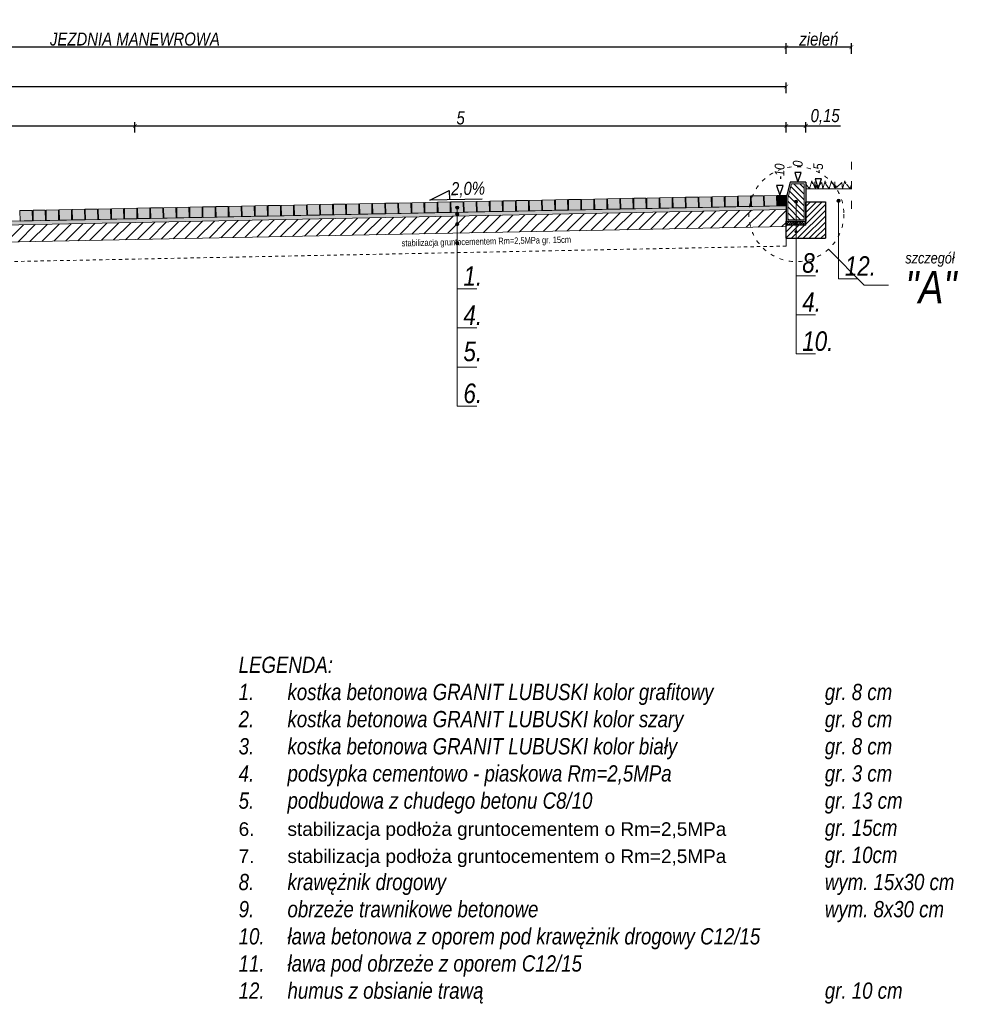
# Model space of a CAD drawing. Header units: millimetres. Extents: x 5589 to 7393, y 2837 to 4100.
# Tile 5 of 5: x 6655 to 7393, y 3309 to 4065. Entities that reach past the tile are written whole.
import ezdxf

# ---------------------------------------------------------------- set-up
doc = ezdxf.new("R2010")
doc.units = ezdxf.units.MM
doc.header["$LTSCALE"] = 0.25
for name, pattern in [('02_DONPL_Floorplan-H_revised$0$A-CZ0304_2000 DASHED', [1, 0.5, -0.5]), ('ACAD_ISO03W100', [30, 12, -18]), ('ACAD_ISO10W100', [18, 12, -3, 0, -3])]:
    doc.linetypes.add(name, pattern=pattern)
for name, color, linetype, lineweight in [('!KZ_przekrój normalny', 7, 'Continuous', 13), ('!KZ_wypełnienie', 253, 'Continuous', 13), ('KZ_linie krawędziowe obwiednie przekroj normalny', 7, 'Continuous', 9), ('KZ_opis', 7, 'Continuous', 15), ('KZ_osie', 7, 'ACAD_ISO10W100', 13), ('KZ_wymiary', 7, 'Continuous', 5), ('KZ_zieleń', 74, 'Continuous', 15)]:
    doc.layers.add(name, color=color, linetype=linetype, lineweight=lineweight)
doc.layers.add('KZ_kostka szara', color=253, linetype='Continuous')
doc.layers.add('KZ_wypełnienie szczegóły konstrukcyjne', color=7, linetype='Continuous', lineweight=0, true_color=0x7d7d7d)
doc.styles.get("Standard").update_dxf_attribs({"font": 'ARIALNI.TTF'})
doc.dimstyles.new('normalne', dxfattribs={"dimtxt": 10, "dimasz": 3, "dimexe": 3, "dimexo": 0, "dimgap": 1, "dimtad": 1, "dimlfac": 0.01, "dimzin": 9, "dimtxsty": 'Standard', "dimblk": 'ARCHTICK', "dimcen": 2.0005, "dimclrd": 256, "dimclrt": 256, "dimazin": 0, "dimtfac": 1, "dimtmove": 0, "dimatfit": 2, "dimfxl": 5, "dimfxlon": 1, "dimarcsym": 0})

# ---------------------------------------------------------------- blocks, each defined once
blk = doc.blocks.new('_ArchTick')
at = {"color": 0, "linetype": 'ByBlock', "const_width": 0.15}
blk.add_lwpolyline([(-0.5, -0.5), (0.5, 0.5)], dxfattribs=at)
blk = doc.blocks.new('*D283')
at = {"layer": 'Defpoints', "color": 0}
for p in [(7243.52, 3983.19), (6743.52, 3973.18), (7243.52, 3973.12)]:
    blk.add_point(p, dxfattribs=at)
at = {"layer": 'KZ_wymiary', "color": 0, "lineweight": -2}
for p, q in [((6743.52, 3978.19), (6743.52, 3986.19)), ((7243.52, 3978.19), (7243.52, 3986.19))]:
    blk.add_line(p, q, dxfattribs=at)
at = {"layer": 'KZ_wymiary', "lineweight": -2}
blk.add_line((6743.52, 3983.19), (7243.52, 3983.19), dxfattribs=at)
at = {"layer": 'KZ_wymiary', "lineweight": -2, "xscale": 3, "yscale": 3, "zscale": 3, "rotation": 180}
blk.add_blockref('_ArchTick', (6743.52, 3983.19), dxfattribs=at)
at = {"layer": 'KZ_wymiary', "lineweight": -2, "xscale": 3, "yscale": 3, "zscale": 3}
blk.add_blockref('_ArchTick', (7243.52, 3983.19), dxfattribs=at)
at = {"layer": 'KZ_wymiary', "insert": (6993.52, 3989.28), "char_height": 10, "attachment_point": 5}
blk.add_mtext('5', dxfattribs=at)
blk = doc.blocks.new('*D284')
at = {"layer": 'Defpoints', "color": 0}
for p in [(7258.52, 3983.19), (7243.52, 3973.18), (7258.52, 3939.99)]:
    blk.add_point(p, dxfattribs=at)
at = {"layer": 'KZ_wymiary', "color": 0, "lineweight": -2}
for p, q in [((7243.52, 3978.19), (7243.52, 3986.19)), ((7258.52, 3978.19), (7258.52, 3986.19))]:
    blk.add_line(p, q, dxfattribs=at)
at = {"layer": 'KZ_wymiary', "lineweight": -2}
for p, q in [((7243.52, 3983.19), (7258.52, 3983.19)), ((7258.52, 3983.19), (7285.19, 3983.19))]:
    blk.add_line(p, q, dxfattribs=at)
at = {"layer": 'KZ_wymiary', "lineweight": -2, "xscale": 3, "yscale": 3, "zscale": 3, "rotation": 180}
blk.add_blockref('_ArchTick', (7243.52, 3983.19), dxfattribs=at)
at = {"layer": 'KZ_wymiary', "lineweight": -2, "xscale": 3, "yscale": 3, "zscale": 3}
blk.add_blockref('_ArchTick', (7258.52, 3983.19), dxfattribs=at)
at = {"layer": 'KZ_wymiary', "insert": (7273.36, 3990.22), "char_height": 10, "attachment_point": 5}
blk.add_mtext('0,15', dxfattribs=at)
blk = doc.blocks.new('*D285')
at = {"layer": 'Defpoints', "color": 0}
for p in [(7243.52, 4043.65), (7243.52, 4033.65), (7293.52, 3955.68)]:
    blk.add_point(p, dxfattribs=at)
at = {"layer": 'KZ_wymiary', "color": 0, "lineweight": -2}
for p, q in [((7243.52, 4038.65), (7243.52, 4046.65)), ((7293.52, 4038.65), (7293.52, 4046.65))]:
    blk.add_line(p, q, dxfattribs=at)
at = {"layer": 'KZ_wymiary', "lineweight": -2}
blk.add_line((7293.52, 4043.65), (7243.52, 4043.65), dxfattribs=at)
at = {"layer": 'KZ_wymiary', "lineweight": -2, "xscale": 3, "yscale": 3, "zscale": 3, "rotation": 180}
blk.add_blockref('_ArchTick', (7243.52, 4043.65), dxfattribs=at)
at = {"layer": 'KZ_wymiary', "lineweight": -2, "xscale": 3, "yscale": 3, "zscale": 3}
blk.add_blockref('_ArchTick', (7293.52, 4043.65), dxfattribs=at)
at = {"layer": 'KZ_wymiary', "insert": (7268.52, 4049.74), "char_height": 10, "attachment_point": 5}
blk.add_mtext('zieleń', dxfattribs=at)
blk = doc.blocks.new('*D286')
at = {"layer": 'Defpoints', "color": 0}
for p in [(7243.52, 4013.42), (5693.52, 4005.3), (7243.52, 4002.18)]:
    blk.add_point(p, dxfattribs=at)
at = {"layer": 'KZ_wymiary', "color": 0, "lineweight": -2}
for p, q in [((5693.52, 4008.42), (5693.52, 4016.42)), ((7243.52, 4008.42), (7243.52, 4016.42))]:
    blk.add_line(p, q, dxfattribs=at)
at = {"layer": 'KZ_wymiary', "lineweight": -2}
blk.add_line((5693.52, 4013.42), (7243.52, 4013.42), dxfattribs=at)
at = {"layer": 'KZ_wymiary', "lineweight": -2, "xscale": 3, "yscale": 3, "zscale": 3, "rotation": 180}
blk.add_blockref('_ArchTick', (5693.52, 4013.42), dxfattribs=at)
at = {"layer": 'KZ_wymiary', "lineweight": -2, "xscale": 3, "yscale": 3, "zscale": 3}
blk.add_blockref('_ArchTick', (7243.52, 4013.42), dxfattribs=at)
at = {"layer": 'KZ_wymiary', "insert": (6468.52, 4020.45), "char_height": 10, "attachment_point": 5}
blk.add_mtext('15,5', dxfattribs=at)
blk = doc.blocks.new('*D287')
at = {"layer": 'Defpoints', "color": 0}
for p in [(6193.52, 4043.65), (6193.52, 4033.65), (7243.52, 4033.65)]:
    blk.add_point(p, dxfattribs=at)
at = {"layer": 'KZ_wymiary', "color": 0, "lineweight": -2}
for p, q in [((6193.52, 4038.65), (6193.52, 4046.65)), ((7243.52, 4038.65), (7243.52, 4046.65))]:
    blk.add_line(p, q, dxfattribs=at)
at = {"layer": 'KZ_wymiary', "lineweight": -2}
blk.add_line((7243.52, 4043.65), (6193.52, 4043.65), dxfattribs=at)
at = {"layer": 'KZ_wymiary', "lineweight": -2, "xscale": 3, "yscale": 3, "zscale": 3, "rotation": 180}
blk.add_blockref('_ArchTick', (6193.52, 4043.65), dxfattribs=at)
at = {"layer": 'KZ_wymiary', "lineweight": -2, "xscale": 3, "yscale": 3, "zscale": 3}
blk.add_blockref('_ArchTick', (7243.52, 4043.65), dxfattribs=at)
at = {"layer": 'KZ_wymiary', "insert": (6743.52, 4049.82), "char_height": 10, "attachment_point": 5}
blk.add_mtext('JEZDNIA MANEWROWA', dxfattribs=at)
blk = doc.blocks.new('*D288')
at = {"layer": 'Defpoints', "color": 0}
for p in [(6743.52, 3983.19), (6193.52, 3973.18), (6743.52, 3973.12)]:
    blk.add_point(p, dxfattribs=at)
at = {"layer": 'KZ_wymiary', "color": 0, "lineweight": -2}
for p, q in [((6193.52, 3978.19), (6193.52, 3986.19)), ((6743.52, 3978.19), (6743.52, 3986.19))]:
    blk.add_line(p, q, dxfattribs=at)
at = {"layer": 'KZ_wymiary', "lineweight": -2}
blk.add_line((6193.52, 3983.19), (6743.52, 3983.19), dxfattribs=at)
at = {"layer": 'KZ_wymiary', "lineweight": -2, "xscale": 3, "yscale": 3, "zscale": 3, "rotation": 180}
blk.add_blockref('_ArchTick', (6193.52, 3983.19), dxfattribs=at)
at = {"layer": 'KZ_wymiary', "lineweight": -2, "xscale": 3, "yscale": 3, "zscale": 3}
blk.add_blockref('_ArchTick', (6743.52, 3983.19), dxfattribs=at)
at = {"layer": 'KZ_wymiary', "insert": (6468.52, 3990.2), "char_height": 10, "attachment_point": 5}
blk.add_mtext('5,5', dxfattribs=at)

msp = doc.modelspace()

# ---------------------------------------------------------------- hatches: boundary and pattern name
at = {"layer": '!KZ_przekrój normalny'}
h = msp.add_hatch(color=256, dxfattribs=at)
edge = h.paths.add_edge_path()
edge.add_arc((6990.924, 3920.477), 1.25, 180, 540, ccw=False)
h = msp.add_hatch(color=256, dxfattribs=at)
edge = h.paths.add_edge_path()
edge.add_arc((6990.924, 3920.477), 1.25, 180, 540, ccw=False)
h = msp.add_hatch(color=256, dxfattribs=at)
edge = h.paths.add_edge_path()
edge.add_arc((6990.924, 3920.477), 1.25, 180, 540, ccw=False)
h = msp.add_hatch(color=256, dxfattribs=at)
edge = h.paths.add_edge_path()
edge.add_arc((6990.924, 3915.445), 1.25, 0, 360)
h = msp.add_hatch(color=256, dxfattribs=at)
edge = h.paths.add_edge_path()
edge.add_arc((6990.924, 3915.445), 1.25, 0, 360)
h = msp.add_hatch(color=256, dxfattribs=at)
edge = h.paths.add_edge_path()
edge.add_arc((6990.924, 3915.445), 1.25, 0, 360)
h = msp.add_hatch(color=256, dxfattribs=at)
edge = h.paths.add_edge_path()
edge.add_arc((6990.924, 3907.83), 1.25, 0, 360)
h = msp.add_hatch(color=256, dxfattribs=at)
edge = h.paths.add_edge_path()
edge.add_arc((6990.924, 3907.83), 1.25, 0, 360)
h = msp.add_hatch(color=256, dxfattribs=at)
edge = h.paths.add_edge_path()
edge.add_arc((6990.924, 3907.83), 1.25, 0, 360)
at = {"layer": '!KZ_przekrój normalny', "lineweight": 30}
h = msp.add_hatch(color=256, dxfattribs=at)
edge = h.paths.add_edge_path()
edge.add_arc((7251.023, 3902.011), 1.25, 180, 540, ccw=False)
at = {"layer": '!KZ_przekrój normalny'}
h = msp.add_hatch(color=256, dxfattribs=at)
edge = h.paths.add_edge_path()
edge.add_arc((6990.924, 3893.162), 1.25, 0, 360)
h = msp.add_hatch(color=256, dxfattribs=at)
edge = h.paths.add_edge_path()
edge.add_arc((6990.924, 3893.162), 1.25, 0, 360)
h = msp.add_hatch(color=256, dxfattribs=at)
edge = h.paths.add_edge_path()
edge.add_arc((6990.924, 3893.162), 1.25, 0, 360)
at = {"layer": '!KZ_wypełnienie'}
h = msp.add_hatch(dxfattribs=at)
h.set_pattern_fill('ANSI31', color=253, scale=2, style=0)
h.set_pattern_definition([(45, (6948.4805, 3892.542), (-4.490128, 4.490128), [])])
h.paths.add_polyline_path([(5693.532, 3874.986), (5693.523, 3887.986), (7243.523, 3918.986), (7243.523, 3905.986)])
at = {"layer": 'KZ_kostka szara'}
for color, points in [(253, [(7236.227, 3921.841), (7236.067, 3929.84), (7226.67, 3929.652), (7226.83, 3921.653)]), (253, [(7243.523, 3921.987), (7243.523, 3929.989), (7236.694, 3929.852), (7236.854, 3921.854)]), (253, [(6855.315, 3914.223), (6855.155, 3922.221), (6845.759, 3922.033), (6845.919, 3914.035)]), (253, [(6865.339, 3914.423), (6865.179, 3922.422), (6855.783, 3922.234), (6855.943, 3914.236)]), (253, [(6875.363, 3914.624), (6875.203, 3922.622), (6865.807, 3922.434), (6865.967, 3914.436)]), (253, [(6885.387, 3914.824), (6885.227, 3922.823), (6875.831, 3922.635), (6875.991, 3914.637)]), (253, [(6895.411, 3915.025), (6895.251, 3923.023), (6885.855, 3922.835), (6886.015, 3914.837)]), (253, [(6905.435, 3915.225), (6905.275, 3923.224), (6895.879, 3923.036), (6896.039, 3915.037)]), (253, [(6915.459, 3915.426), (6915.299, 3923.424), (6905.903, 3923.236), (6906.063, 3915.238)]), (253, [(6925.483, 3915.626), (6925.323, 3923.625), (6915.927, 3923.437), (6916.087, 3915.438)]), (253, [(6935.507, 3915.827), (6935.347, 3923.825), (6925.951, 3923.637), (6926.111, 3915.639)]), (253, [(6945.531, 3916.027), (6945.371, 3924.026), (6935.975, 3923.838), (6936.135, 3915.839)]), (253, [(6955.555, 3916.228), (6955.395, 3924.226), (6945.999, 3924.038), (6946.159, 3916.04)]), (253, [(6965.579, 3916.428), (6965.419, 3924.427), (6956.023, 3924.239), (6956.183, 3916.24)]), (253, [(6975.603, 3916.629), (6975.443, 3924.627), (6966.047, 3924.439), (6966.207, 3916.441)]), (253, [(6985.627, 3916.829), (6985.467, 3924.828), (6976.071, 3924.64), (6976.231, 3916.641)]), (253, [(6995.651, 3917.03), (6995.491, 3925.028), (6986.095, 3924.84), (6986.255, 3916.842)]), (253, [(7005.675, 3917.23), (7005.515, 3925.229), (6996.119, 3925.041), (6996.279, 3917.042)]), (253, [(7015.699, 3917.431), (7015.539, 3925.429), (7006.143, 3925.241), (7006.303, 3917.243)]), (253, [(7025.723, 3917.631), (7025.563, 3925.63), (7016.167, 3925.442), (7016.327, 3917.443)]), (253, [(7035.747, 3917.832), (7035.587, 3925.83), (7026.191, 3925.642), (7026.351, 3917.644)]), (253, [(7045.771, 3918.032), (7045.611, 3926.031), (7036.215, 3925.843), (7036.375, 3917.844)]), (253, [(7055.795, 3918.233), (7055.635, 3926.231), (7046.239, 3926.043), (7046.399, 3918.045)]), (253, [(7065.819, 3918.433), (7065.659, 3926.431), (7056.263, 3926.244), (7056.423, 3918.245)]), (253, [(7075.843, 3918.634), (7075.683, 3926.632), (7066.287, 3926.444), (7066.447, 3918.446)]), (253, [(7085.867, 3918.834), (7085.707, 3926.832), (7076.311, 3926.645), (7076.471, 3918.646)]), (253, [(7095.891, 3919.035), (7095.731, 3927.033), (7086.335, 3926.845), (7086.495, 3918.847)]), (253, [(7105.915, 3919.235), (7105.755, 3927.233), (7096.359, 3927.045), (7096.519, 3919.047)]), (253, [(7115.939, 3919.435), (7115.779, 3927.434), (7106.383, 3927.246), (7106.543, 3919.248)]), (253, [(7125.963, 3919.636), (7125.803, 3927.634), (7116.407, 3927.446), (7116.567, 3919.448)]), (253, [(7135.987, 3919.836), (7135.827, 3927.835), (7126.431, 3927.647), (7126.59, 3919.649)]), (253, [(7146.011, 3920.037), (7145.851, 3928.035), (7136.455, 3927.847), (7136.614, 3919.849)]), (253, [(7156.035, 3920.237), (7155.875, 3928.236), (7146.479, 3928.048), (7146.638, 3920.049)]), (253, [(7166.059, 3920.438), (7165.899, 3928.436), (7156.502, 3928.248), (7156.662, 3920.25)]), (253, [(7176.083, 3920.638), (7175.923, 3928.637), (7166.526, 3928.449), (7166.686, 3920.45)]), (253, [(7186.107, 3920.839), (7185.947, 3928.837), (7176.55, 3928.649), (7176.71, 3920.651)]), (253, [(7196.131, 3921.039), (7195.971, 3929.038), (7186.574, 3928.85), (7186.734, 3920.851)]), (253, [(7206.155, 3921.24), (7205.995, 3929.238), (7196.598, 3929.05), (7196.758, 3921.052)]), (253, [(7216.179, 3921.44), (7216.019, 3929.439), (7206.622, 3929.251), (7206.782, 3921.252)]), (253, [(7226.203, 3921.641), (7226.043, 3929.639), (7216.646, 3929.451), (7216.806, 3921.453)]), (254, [(6664.859, 3910.414), (6664.699, 3918.412), (6655.303, 3918.224), (6655.463, 3910.226)]), (254, [(6674.883, 3910.614), (6674.723, 3918.613), (6665.327, 3918.425), (6665.487, 3910.426)]), (254, [(6684.907, 3910.815), (6684.747, 3918.813), (6675.351, 3918.625), (6675.511, 3910.627)]), (254, [(6694.931, 3911.015), (6694.771, 3919.014), (6685.375, 3918.826), (6685.535, 3910.827)]), (254, [(6704.955, 3911.216), (6704.795, 3919.214), (6695.399, 3919.026), (6695.559, 3911.028)]), (254, [(6714.979, 3911.416), (6714.819, 3919.415), (6705.423, 3919.227), (6705.583, 3911.228)]), (254, [(6725.003, 3911.617), (6724.843, 3919.615), (6715.447, 3919.427), (6715.607, 3911.429)]), (254, [(6735.027, 3911.817), (6734.867, 3919.816), (6725.471, 3919.628), (6725.631, 3911.629)]), (254, [(6745.051, 3912.018), (6744.891, 3920.016), (6735.495, 3919.828), (6735.655, 3911.83)]), (253, [(6755.075, 3912.218), (6754.915, 3920.217), (6745.519, 3920.029), (6745.679, 3912.03)]), (253, [(6765.099, 3912.419), (6764.939, 3920.417), (6755.543, 3920.229), (6755.703, 3912.231)]), (253, [(6775.123, 3912.619), (6774.963, 3920.618), (6765.567, 3920.43), (6765.727, 3912.431)]), (253, [(6785.147, 3912.82), (6784.987, 3920.818), (6775.591, 3920.63), (6775.751, 3912.632)]), (253, [(6795.171, 3913.02), (6795.011, 3921.019), (6785.615, 3920.831), (6785.775, 3912.832)]), (253, [(6805.195, 3913.221), (6805.035, 3921.219), (6795.639, 3921.031), (6795.799, 3913.033)]), (253, [(6815.219, 3913.421), (6815.059, 3921.419), (6805.663, 3921.232), (6805.823, 3913.233)]), (253, [(6825.243, 3913.622), (6825.083, 3921.62), (6815.687, 3921.432), (6815.847, 3913.434)]), (253, [(6835.267, 3913.822), (6835.107, 3921.82), (6825.711, 3921.633), (6825.871, 3913.634)]), (253, [(6845.291, 3914.023), (6845.131, 3922.021), (6835.735, 3921.833), (6835.895, 3913.835)])]:
    msp.add_hatch(color=color, dxfattribs=at).paths.add_polyline_path(points)
at = {"layer": 'KZ_opis'}
h = msp.add_hatch(color=256, dxfattribs=at)
edge = h.paths.add_edge_path()
edge.add_arc((7251.023, 3924.989), 1.25, 180, 540, ccw=False)
h = msp.add_hatch(color=256, dxfattribs=at)
edge = h.paths.add_edge_path()
edge.add_arc((7283.71, 3925.73), 1.25, 180, 540, ccw=False)
h = msp.add_hatch(color=256, dxfattribs=at)
edge = h.paths.add_edge_path()
edge.add_arc((7251.023, 3908.579), 1.25, 180, 540, ccw=False)
at = {"layer": 'KZ_wypełnienie szczegóły konstrukcyjne'}
h = msp.add_hatch(dxfattribs=at)
h.set_pattern_fill('ANSI31', color=256, angle=90, style=0)
h.set_pattern_definition([(135, (-23217.258, -10805.6804), (-2.24506403, -2.24506403), [])])
h.paths.add_polyline_path([(7257.323, 3911.189), (7257.323, 3938.789), (7247.46, 3938.789), (7244.723, 3927.841), (7244.723, 3911.189)])
h = msp.add_hatch(dxfattribs=at)
h.set_pattern_fill('ANSI31', color=256, angle=360, style=0)
h.set_pattern_definition([(45, (-23212.258, -10685.793), (-2.24506403, 2.24506403), [])])
h.paths.add_polyline_path([(7243.523, 3906.989), (7258.523, 3906.989), (7258.523, 3924.989), (7273.523, 3924.989), (7273.523, 3896.989), (7243.523, 3896.989)])
h = msp.add_hatch(dxfattribs=at)
h.set_pattern_fill('ANSI38', color=256, scale=0.4, angle=360, style=0)
h.set_pattern_definition([(135, (31453.7022, -10728.7744), (0.898025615, 0.89802561), []), (45, (31453.7022, -10728.7744), (2.69407684, 0.898025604), [3.175, -1.905])])
h.paths.add_polyline_path([(7243.523, 3918.986), (7243.523, 3921.987), (6193.523, 3900.987), (5693.523, 3890.987), (5693.523, 3887.986), (6193.523, 3897.986)])
h = msp.add_hatch(dxfattribs=at)
h.set_pattern_fill('ANSI38', color=256, scale=0.4, angle=360, style=0)
h.set_pattern_definition([(45, (-23212.2581, -10685.7931), (-0.89802561, 0.89802561), []), (135, (-23212.2581, -10685.7931), (-2.694076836, 0.89802561), [3.175, -1.905])])
h.paths.add_polyline_path([(7243.523, 3906.989), (7258.523, 3906.989), (7258.523, 3909.989), (7243.523, 3909.989)])

# ---------------------------------------------------------------- linework, layer by layer
at = {"layer": '!KZ_przekrój normalny', "lineweight": 30}
for p, q in [((7258.523, 3939.989), (7258.523, 3909.989)), ((7243.523, 3896.989), (7243.523, 3909.989)), ((7243.523, 3909.989), (7258.523, 3909.989)), ((7258.523, 3906.989), (7243.523, 3906.989)), ((7243.523, 3896.989), (7273.523, 3896.989))]:
    msp.add_line(p, q, dxfattribs=at)
for points in [[(7258.523, 3939.989), (7246.523, 3939.989), (7243.523, 3927.989), (7243.523, 3909.989), (7258.523, 3909.989)], [(7258.523, 3906.989), (7258.523, 3924.989), (7273.523, 3924.989), (7273.523, 3896.989)]]:
    msp.add_lwpolyline(points, dxfattribs=at)
at = {"layer": '!KZ_przekrój normalny'}
for centre in [(6990.924, 3920.477), (6990.924, 3920.477), (6990.924, 3920.477), (6990.924, 3915.445), (6990.924, 3915.445), (6990.924, 3915.445), (6990.924, 3907.83), (6990.924, 3907.83), (6990.924, 3907.83), (6990.924, 3893.162), (6990.924, 3893.162), (6990.924, 3893.162)]:
    msp.add_circle(centre, 1.25, dxfattribs=at)
at = {"layer": 'KZ_linie krawędziowe obwiednie przekroj normalny', "lineweight": 9}
msp.add_line((7257.323, 3938.789), (7257.323, 3911.189), dxfattribs=at)
at = {"layer": 'KZ_linie krawędziowe obwiednie przekroj normalny'}
for p, q in [((7236.227, 3921.841), (7236.067, 3929.84)), ((7236.826, 3921.853), (7236.666, 3929.852)), ((7258.523, 3934.989), (7293.523, 3934.989)), ((6855.315, 3914.223), (6855.155, 3922.221)), ((6855.915, 3914.235), (6855.755, 3922.233)), ((6865.339, 3914.423), (6865.179, 3922.422)), ((6865.939, 3914.435), (6865.779, 3922.434)), ((6875.363, 3914.624), (6875.203, 3922.622)), ((6875.963, 3914.636), (6875.803, 3922.634)), ((6885.387, 3914.824), (6885.227, 3922.823)), ((6885.987, 3914.836), (6885.827, 3922.835)), ((6895.411, 3915.025), (6895.251, 3923.023)), ((6896.011, 3915.037), (6895.851, 3923.035)), ((6905.435, 3915.225), (6905.275, 3923.224)), ((6906.035, 3915.237), (6905.875, 3923.236)), ((6915.459, 3915.426), (6915.299, 3923.424)), ((6916.059, 3915.438), (6915.899, 3923.436)), ((6925.483, 3915.626), (6925.323, 3923.625)), ((6926.083, 3915.638), (6925.923, 3923.637)), ((6935.507, 3915.827), (6935.347, 3923.825)), ((6936.107, 3915.839), (6935.947, 3923.837)), ((6945.531, 3916.027), (6945.371, 3924.026)), ((6946.131, 3916.039), (6945.971, 3924.038)), ((6955.555, 3916.228), (6955.395, 3924.226)), ((6956.155, 3916.24), (6955.995, 3924.238)), ((6965.579, 3916.428), (6965.419, 3924.427)), ((6966.179, 3916.44), (6966.019, 3924.439)), ((6975.603, 3916.629), (6975.443, 3924.627)), ((6976.203, 3916.641), (6976.043, 3924.639)), ((6985.627, 3916.829), (6985.467, 3924.828)), ((6986.227, 3916.841), (6986.067, 3924.84)), ((6995.651, 3917.03), (6995.491, 3925.028)), ((6996.251, 3917.042), (6996.091, 3925.04)), ((7005.675, 3917.23), (7005.515, 3925.229)), ((7006.275, 3917.242), (7006.115, 3925.241)), ((7015.699, 3917.431), (7015.539, 3925.429)), ((7016.299, 3917.443), (7016.139, 3925.441)), ((7025.723, 3917.631), (7025.563, 3925.63)), ((7026.323, 3917.643), (7026.163, 3925.642)), ((7035.747, 3917.832), (7035.587, 3925.83)), ((7036.347, 3917.844), (7036.187, 3925.842)), ((7045.771, 3918.032), (7045.611, 3926.031)), ((7046.371, 3918.044), (7046.211, 3926.043)), ((7055.795, 3918.233), (7055.635, 3926.231)), ((7056.395, 3918.245), (7056.235, 3926.243)), ((7065.819, 3918.433), (7065.659, 3926.431)), ((7066.419, 3918.445), (7066.259, 3926.443)), ((7075.843, 3918.634), (7075.683, 3926.632)), ((7076.443, 3918.646), (7076.283, 3926.644)), ((7085.867, 3918.834), (7085.707, 3926.832)), ((7086.467, 3918.846), (7086.307, 3926.844)), ((7095.891, 3919.035), (7095.731, 3927.033)), ((7096.491, 3919.047), (7096.331, 3927.045)), ((7105.915, 3919.235), (7105.755, 3927.233)), ((7106.515, 3919.247), (7106.355, 3927.245)), ((7115.939, 3919.435), (7115.779, 3927.434)), ((7116.539, 3919.447), (7116.379, 3927.446)), ((7125.963, 3919.636), (7125.803, 3927.634)), ((7126.563, 3919.648), (7126.403, 3927.646)), ((7135.987, 3919.836), (7135.827, 3927.835)), ((7136.586, 3919.848), (7136.427, 3927.847)), ((7146.011, 3920.037), (7145.851, 3928.035)), ((7146.61, 3920.049), (7146.451, 3928.047)), ((7156.035, 3920.237), (7155.875, 3928.236)), ((7156.634, 3920.249), (7156.475, 3928.248)), ((7166.059, 3920.438), (7165.899, 3928.436)), ((7166.658, 3920.45), (7166.498, 3928.448)), ((7176.083, 3920.638), (7175.923, 3928.637)), ((7176.682, 3920.65), (7176.522, 3928.649)), ((7186.107, 3920.839), (7185.947, 3928.837)), ((7186.706, 3920.851), (7186.546, 3928.849)), ((7196.131, 3921.039), (7195.971, 3929.038)), ((7196.73, 3921.051), (7196.57, 3929.05)), ((7206.155, 3921.24), (7205.995, 3929.238)), ((7206.754, 3921.252), (7206.594, 3929.25)), ((7216.179, 3921.44), (7216.019, 3929.439)), ((7216.778, 3921.452), (7216.618, 3929.451)), ((7226.203, 3921.641), (7226.043, 3929.639)), ((7226.802, 3921.653), (7226.642, 3929.651)), ((6655.435, 3910.225), (6655.275, 3918.224)), ((6664.859, 3910.414), (6664.699, 3918.412)), ((6665.459, 3910.426), (6665.299, 3918.424)), ((7243.523, 3921.987), (6665.487, 3910.426)), ((6674.883, 3910.614), (6674.723, 3918.613)), ((6675.483, 3910.626), (6675.323, 3918.625)), ((6684.907, 3910.815), (6684.747, 3918.813)), ((6685.507, 3910.827), (6685.347, 3918.825)), ((6694.931, 3911.015), (6694.771, 3919.014)), ((6695.531, 3911.027), (6695.371, 3919.026)), ((6704.955, 3911.216), (6704.795, 3919.214)), ((6705.555, 3911.228), (6705.395, 3919.226)), ((6714.979, 3911.416), (6714.819, 3919.415)), ((6715.579, 3911.428), (6715.419, 3919.427)), ((6725.003, 3911.617), (6724.843, 3919.615)), ((6725.603, 3911.629), (6725.443, 3919.627)), ((6735.027, 3911.817), (6734.867, 3919.816)), ((6735.627, 3911.829), (6735.467, 3919.828)), ((6745.051, 3912.018), (6744.891, 3920.016)), ((6745.651, 3912.03), (6745.491, 3920.028)), ((6755.075, 3912.218), (6754.915, 3920.217)), ((6755.675, 3912.23), (6755.515, 3920.229)), ((6765.099, 3912.419), (6764.939, 3920.417)), ((6765.699, 3912.431), (6765.539, 3920.429)), ((6775.123, 3912.619), (6774.963, 3920.618)), ((6775.723, 3912.631), (6775.563, 3920.63)), ((6785.147, 3912.82), (6784.987, 3920.818)), ((6785.747, 3912.832), (6785.587, 3920.83)), ((6795.171, 3913.02), (6795.011, 3921.019)), ((6795.771, 3913.032), (6795.611, 3921.031)), ((6805.195, 3913.221), (6805.035, 3921.219)), ((6805.795, 3913.233), (6805.635, 3921.231)), ((6815.219, 3913.421), (6815.059, 3921.419)), ((6815.819, 3913.433), (6815.659, 3921.431)), ((6825.243, 3913.622), (6825.083, 3921.62)), ((6825.843, 3913.634), (6825.683, 3921.632)), ((6825.843, 3913.634), (6825.683, 3921.632)), ((6835.267, 3913.822), (6835.107, 3921.82)), ((6835.867, 3913.834), (6835.707, 3921.832)), ((6845.291, 3914.023), (6845.131, 3922.021)), ((6845.891, 3914.035), (6845.731, 3922.033)), ((6875.363, 3914.624), (6865.967, 3914.436)), ((6885.387, 3914.824), (6875.991, 3914.637)), ((6895.411, 3915.025), (6886.015, 3914.837)), ((6905.435, 3915.225), (6896.039, 3915.037)), ((6915.459, 3915.426), (6906.063, 3915.238)), ((6925.483, 3915.626), (6916.087, 3915.438)), ((6935.507, 3915.827), (6926.111, 3915.639)), ((6945.531, 3916.027), (6936.135, 3915.839)), ((6955.555, 3916.228), (6946.159, 3916.04)), ((6965.579, 3916.428), (6956.183, 3916.24)), ((6975.603, 3916.629), (6966.207, 3916.441)), ((6985.627, 3916.829), (6976.231, 3916.641)), ((6995.651, 3917.03), (6986.255, 3916.842)), ((7005.675, 3917.23), (6996.279, 3917.042)), ((7015.699, 3917.431), (7006.303, 3917.243)), ((7025.723, 3917.631), (7016.327, 3917.443)), ((7035.747, 3917.832), (7026.351, 3917.644)), ((7045.771, 3918.032), (7036.375, 3917.844)), ((7055.795, 3918.233), (7046.399, 3918.045)), ((7065.819, 3918.433), (7056.423, 3918.245)), ((7075.843, 3918.634), (7066.447, 3918.446)), ((7085.867, 3918.834), (7076.471, 3918.646)), ((7095.891, 3919.035), (7086.495, 3918.847)), ((7105.915, 3919.235), (7096.519, 3919.047)), ((7115.939, 3919.435), (7106.543, 3919.248)), ((7125.963, 3919.636), (7116.567, 3919.448)), ((7135.987, 3919.836), (7126.59, 3919.649)), ((7146.011, 3920.037), (7136.614, 3919.849)), ((7156.035, 3920.237), (7146.638, 3920.049)), ((7166.059, 3920.438), (7156.662, 3920.25)), ((7176.083, 3920.638), (7166.686, 3920.45)), ((7186.107, 3920.839), (7176.71, 3920.651)), ((7196.131, 3921.039), (7186.734, 3920.851)), ((7206.155, 3921.24), (7196.758, 3921.052)), ((7216.179, 3921.44), (7206.782, 3921.252)), ((7226.203, 3921.641), (7216.806, 3921.453)), ((7236.227, 3921.841), (7226.83, 3921.653)), ((7243.523, 3921.987), (7236.854, 3921.854)), ((6664.859, 3910.414), (6655.463, 3910.226)), ((6684.907, 3910.815), (6675.511, 3910.627)), ((6694.931, 3911.015), (6685.535, 3910.827)), ((6704.955, 3911.216), (6695.559, 3911.028)), ((6714.979, 3911.416), (6705.583, 3911.228)), ((6725.003, 3911.617), (6715.607, 3911.429)), ((6735.027, 3911.817), (6725.631, 3911.629)), ((6745.051, 3912.018), (6735.655, 3911.83)), ((6755.075, 3912.218), (6745.679, 3912.03)), ((6765.099, 3912.419), (6755.703, 3912.231)), ((6775.123, 3912.619), (6765.727, 3912.431)), ((6785.147, 3912.82), (6775.751, 3912.632)), ((6795.171, 3913.02), (6785.775, 3912.832)), ((6805.195, 3913.221), (6795.799, 3913.033)), ((6815.219, 3913.421), (6805.823, 3913.233)), ((6825.243, 3913.622), (6815.847, 3913.434)), ((6835.267, 3913.822), (6825.871, 3913.634)), ((6845.291, 3914.023), (6835.895, 3913.835)), ((6855.315, 3914.223), (6845.919, 3914.035)), ((6865.339, 3914.423), (6855.943, 3914.236)), ((7243.523, 3909.989), (7258.523, 3909.989)), ((7243.523, 3896.989), (7243.532, 3890.986))]:
    msp.add_line(p, q, dxfattribs=at)
at = {"layer": 'KZ_linie krawędziowe obwiednie przekroj normalny', "lineweight": 5}
msp.add_line((7258.53, 3924.989), (7273.523, 3924.989), dxfattribs=at)
msp.add_line((7258.53, 3924.989), (7273.523, 3924.989), dxfattribs=at)
at = {"layer": 'KZ_linie krawędziowe obwiednie przekroj normalny', "lineweight": 9}
msp.add_lwpolyline([(7257.323, 3938.789), (7247.46, 3938.789), (7244.723, 3927.841), (7244.723, 3911.189), (7257.323, 3911.189)], dxfattribs=at)
at = {"layer": 'KZ_linie krawędziowe obwiednie przekroj normalny'}
for points in [[(7226.642, 3929.651), (7236.067, 3929.84)], [(7236.666, 3929.852), (7243.523, 3929.989)], [(6845.731, 3922.033), (6855.155, 3922.221)], [(6855.755, 3922.233), (6865.179, 3922.422)], [(6865.779, 3922.434), (6875.203, 3922.622)], [(6875.803, 3922.634), (6885.227, 3922.823)], [(6885.827, 3922.835), (6895.251, 3923.023)], [(6895.851, 3923.035), (6905.275, 3923.224)], [(6905.875, 3923.236), (6915.299, 3923.424)], [(6915.899, 3923.436), (6925.323, 3923.625)], [(6925.923, 3923.637), (6935.347, 3923.825)], [(6935.947, 3923.837), (6945.371, 3924.026)], [(6945.971, 3924.038), (6955.395, 3924.226)], [(6955.995, 3924.238), (6965.419, 3924.427)], [(6966.019, 3924.439), (6975.443, 3924.627)], [(6976.043, 3924.639), (6985.467, 3924.828)], [(6986.067, 3924.84), (6995.491, 3925.028)], [(6996.091, 3925.04), (7005.515, 3925.229)], [(7006.115, 3925.241), (7015.539, 3925.429)], [(7016.139, 3925.441), (7025.563, 3925.63)], [(7026.163, 3925.642), (7035.587, 3925.83)], [(7036.187, 3925.842), (7045.611, 3926.031)], [(7046.211, 3926.043), (7055.635, 3926.231)], [(7056.235, 3926.243), (7065.659, 3926.431)], [(7066.259, 3926.443), (7075.683, 3926.632)], [(7076.283, 3926.644), (7085.707, 3926.832)], [(7086.307, 3926.844), (7095.731, 3927.033)], [(7096.331, 3927.045), (7105.755, 3927.233)], [(7106.355, 3927.245), (7115.779, 3927.434)], [(7116.379, 3927.446), (7125.803, 3927.634)], [(7126.403, 3927.646), (7135.827, 3927.835)], [(7136.427, 3927.847), (7145.851, 3928.035)], [(7146.451, 3928.047), (7155.875, 3928.236)], [(7156.475, 3928.248), (7165.899, 3928.436)], [(7166.498, 3928.448), (7175.923, 3928.637)], [(7176.522, 3928.649), (7185.947, 3928.837)], [(7186.546, 3928.849), (7195.971, 3929.038)], [(7196.57, 3929.05), (7205.995, 3929.238)], [(7206.594, 3929.25), (7216.019, 3929.439)], [(7216.618, 3929.451), (7226.043, 3929.639)], [(7243.523, 3918.986), (5693.523, 3887.986)], [(6655.275, 3918.224), (6664.699, 3918.412)], [(6665.299, 3918.424), (6674.723, 3918.613)], [(6675.323, 3918.625), (6684.747, 3918.813)], [(6685.347, 3918.825), (6694.771, 3919.014)], [(6695.371, 3919.026), (6704.795, 3919.214)], [(6705.395, 3919.226), (6714.819, 3919.415)], [(6715.419, 3919.427), (6724.843, 3919.615)], [(6725.443, 3919.627), (6734.867, 3919.816)], [(6735.467, 3919.828), (6744.891, 3920.016)], [(6745.491, 3920.028), (6754.915, 3920.217)], [(6755.515, 3920.229), (6764.939, 3920.417)], [(6765.539, 3920.429), (6774.963, 3920.618)], [(6775.563, 3920.63), (6784.987, 3920.818)], [(6785.587, 3920.83), (6795.011, 3921.019)], [(6795.611, 3921.031), (6805.035, 3921.219)], [(6805.635, 3921.231), (6815.059, 3921.419)], [(6815.659, 3921.431), (6825.083, 3921.62)], [(6825.683, 3921.632), (6835.107, 3921.82)], [(6835.707, 3921.832), (6845.131, 3922.021)], [(6671.38, 3910.544), (5693.523, 3890.987)], [(7258.523, 3909.989), (7258.523, 3906.989)], [(7243.523, 3905.986), (6193.515, 3884.986)]]:
    msp.add_lwpolyline(points, dxfattribs=at)
at = {"layer": 'KZ_opis', "lineweight": 5}
for p, q in [((7251.023, 3924.989), (7251.023, 3808.162)), ((7283.71, 3925.73), (7283.71, 3865.831)), ((6990.924, 3920.477), (6990.924, 3768.11)), ((7251.023, 3868.162), (7266.023, 3868.162)), ((7283.71, 3865.831), (7298.71, 3865.831)), ((6990.924, 3858.11), (7005.924, 3858.11)), ((7251.023, 3838.162), (7266.023, 3838.162)), ((6990.924, 3828.11), (7005.924, 3828.11)), ((7251.023, 3808.162), (7266.023, 3808.162)), ((6990.924, 3798.11), (7005.924, 3798.11)), ((6990.924, 3768.11), (7005.924, 3768.11))]:
    msp.add_line(p, q, dxfattribs=at)
at = {"layer": 'KZ_opis'}
for p, q in [((7303.395, 3861.017), (7275.916, 3888.497)), ((7321.909, 3861.017), (7303.395, 3861.017))]:
    msp.add_line(p, q, dxfattribs=at)
at = {"layer": 'KZ_opis', "color": 1, "lineweight": 30}
for points in [[(7250.023, 3947.489), (7252.523, 3939.989), (7255.023, 3947.489)], [(7236.042, 3937.588), (7238.542, 3930.088), (7241.042, 3937.588)], [(7265.64, 3942.489), (7268.14, 3934.989), (7270.64, 3942.489)]]:
    msp.add_lwpolyline(points, close=True, dxfattribs=at)
at = {"layer": 'KZ_opis', "lineweight": 30}
msp.add_lwpolyline([(7009.974, 3926.946), (6969.99, 3926.146), (6984.86, 3933.555), (6985.002, 3926.446)], dxfattribs=at)
at = {"layer": 'KZ_opis'}
for centre in [(7251.023, 3924.989), (7283.71, 3925.73), (7251.023, 3908.579)]:
    msp.add_circle(centre, 1.25, dxfattribs=at)
at = {"layer": 'KZ_osie', "linetype": 'ACAD_ISO03W100', "ltscale": 2}
msp.add_line((7293.523, 3955.679), (7293.523, 3914.298), dxfattribs=at)
at = {"layer": 'KZ_osie', "linetype": 'ACAD_ISO03W100'}
msp.add_circle((7251.276, 3915.446), 36.447, dxfattribs=at)
at = {"layer": 'KZ_wymiary'}
msp.add_line((7243.523, 3927.989), (7243.523, 3929.989), dxfattribs=at)
at = {"layer": 'KZ_wymiary', "color": 7, "linetype": '02_DONPL_Floorplan-H_revised$0$A-CZ0304_2000 DASHED', "lineweight": 9, "ltscale": 20}
msp.add_lwpolyline([(7243.523, 3890.986), (5693.532, 3859.986)], dxfattribs=at)
at = {"layer": 'KZ_zieleń'}
for points in [[(7258.641, 3938.535), (7261.439, 3934.989), (7263.122, 3940.937), (7263.604, 3938.775), (7264.035, 3939.787), (7265.412, 3935.579), (7265.57, 3940.18), (7266.003, 3934.989), (7266.554, 3937.427), (7267.066, 3936.05), (7270.922, 3939.708), (7271.592, 3934.989)], [(7258.641, 3938.535), (7261.439, 3934.989), (7263.122, 3940.937), (7263.604, 3938.775), (7264.035, 3939.787), (7265.412, 3935.579), (7265.57, 3940.18), (7266.003, 3934.989), (7266.554, 3937.427), (7267.066, 3936.05), (7270.922, 3939.708), (7271.592, 3934.989)], [(7271.592, 3934.989), (7273.275, 3940.937), (7273.756, 3938.775), (7274.187, 3939.787)], [(7271.592, 3934.989), (7273.275, 3940.937), (7273.756, 3938.775), (7274.187, 3939.787)], [(7273.792, 3938.535), (7276.59, 3934.989), (7278.273, 3940.937), (7278.754, 3938.775), (7279.186, 3939.787), (7280.563, 3935.579), (7280.721, 3940.18), (7281.153, 3934.989), (7281.705, 3937.427), (7282.217, 3936.05), (7286.073, 3939.708), (7286.742, 3934.989)], [(7286.742, 3934.989), (7288.425, 3940.937), (7288.907, 3938.775), (7289.338, 3939.787)], [(7289.829, 3938.535), (7292.627, 3934.989), (7293.523, 3938.158)]]:
    msp.add_lwpolyline(points, dxfattribs=at)

# ---------------------------------------------------------------- texts
at = {"layer": 'KZ_opis', "color": 1, "char_height": 7.5, "attachment_point": 1, "rotation": 90}
for s, insert in [('-10', (7234.645, 3941.889)), ('0', (7248.626, 3951.789)), ('-5', (7264.243, 3946.789))]:
    msp.add_mtext_dynamic_manual_height_columns(s, width=0.34808, gutter_width=12.5, heights=[0], dxfattribs=dict(at, insert=insert))
at = {"layer": 'KZ_opis'}
for s, width, gutter_width, heights, insert, char_height, attachment_point, rotation in [('2,0%', 0.43954, 0, [0.0935], (7012.194, 3940.514), 10, 3, 1.175831), ('{\\fArial Narrow|b0|i0|c238|p34;stabilizacja gruntocementem Rm=2,5MPa gr. 15cm}', 152.61329, 12.5, [0], (6948.372, 3889.216), 5, 7, 1.232859), ('8.', 0.1, 12.5, [0], (7255.808, 3885.54), 15, 1, 360), ('12.', 0.1, 12.5, [0], (7288.495, 3883.209), 15, 1, 359.999999), ('1.', 0.1, 12.5, [0], (6995.709, 3875.489), 15, 1, 359.999998), ('4.', 0.1, 12.5, [0], (7255.808, 3855.54), 15, 1, 360), ('4.', 0.1, 12.5, [0], (6995.709, 3845.489), 15, 1, 359.999998), ('10.', 0.1, 12.5, [0], (7255.808, 3825.54), 15, 1, 360), ('5.', 0.1, 12.5, [0], (6995.709, 3817.643), 15, 1, 359.999998), ('6.', 0.1, 12.5, [0], (6995.709, 3785.489), 15, 1, 359.999998)]:
    msp.add_mtext_dynamic_manual_height_columns(s, width=width, gutter_width=gutter_width, heights=heights, dxfattribs=dict(at, insert=insert, char_height=char_height, attachment_point=attachment_point, rotation=rotation))
at = {"layer": 'KZ_opis', "insert": (7328.607, 3886.128), "char_height": 25, "attachment_point": 1}
msp.add_mtext_dynamic_manual_height_columns('\\pxi0.25217;{\\H0.34x;szczegół\\P\\pi0.24829;}"A"', width=0.3, gutter_width=12.5, heights=[0], dxfattribs=at)
at = {"layer": 'KZ_opis', "color": 7, "insert": (6823.139, 3575.844), "char_height": 12.5, "attachment_point": 1}
msp.add_mtext_dynamic_manual_height_columns('\\A1;LEGENDA:\\P\\pxi-3,l3,t3,36;1.^Ikostka betonowa GRANIT LUBUSKI kolor grafitowy^Igr. 8 cm\\P2.^Ikostka betonowa GRANIT LUBUSKI kolor szary^Igr. 8 cm\\P3.^Ikostka betonowa GRANIT LUBUSKI kolor biały^Igr. 8 cm\\P4.^Ipodsypka cementowo - piaskowa Rm=2,5MPa ^Igr. 3 cm\\P5.^Ipodbudowa z chudego betonu C8/10^Igr. 13 cm\\P{\\A0;\\fArial|b0|i0|c238|p34;\\H0.83333x;\\C256;6.^Istabilizacja podłoża gruntocementem o Rm=2,5MPa}^Igr. 15cm\\P{\\A0;\\fArial|b0|i0|c238|p34;\\H0.83333x;\\C256;7.^Istabilizacja podłoża gruntocementem o Rm=2,5MPa\\A1;\\fArial Narrow|b0|i1|c238|p34;\\H1.2x;\\C7;^Igr. 10cm}\\P8.^Ikrawężnik drogowy^Iwym. 15x30 cm\\P9.^Iobrzeże trawnikowe betonowe^Iwym. 8x30 cm\\P10.^Iława betonowa z oporem pod krawężnik drogowy C12/15\\P11.^Iława pod obrzeże z oporem C12/15\\P12.^Ihumus z obsianie trawą ^Igr. 10 cm', width=589.76057, gutter_width=12.5, heights=[0], dxfattribs=at)

# ---------------------------------------------------------------- dimensions: what is measured, and where the dimension line sits
at = {"layer": 'KZ_wymiary'}
for base, p1, p2, text, picture, middle in [((6193.523, 4043.654), (7243.523, 4033.654), (6193.523, 4033.654), 'JEZDNIA MANEWROWA', '*D287', (6743.523, 4043.654)), ((7243.523, 4043.654), (7293.523, 3955.679), (7243.523, 4033.654), 'zieleń', '*D285', (7268.523, 4043.654))]:
    dim = msp.add_linear_dim(base=base, p1=p1, p2=p2, text=text, dimstyle='normalne', dxfattribs=at)
    dim.commit()
    dim.dimension.update_dxf_attribs({"geometry": picture, "text_midpoint": middle, "dimtype": 160})
for base, p1, p2, picture, middle in [((7243.523, 4013.424), (5693.523, 4005.303), (7243.523, 4002.18), '*D286', (6468.523, 4020.454)), ((6743.523, 3983.194), (6193.523, 3973.181), (6743.523, 3973.118), '*D288', (6468.523, 3990.203)), ((7243.523, 3983.194), (6743.523, 3973.175), (7243.523, 3973.118), '*D283', (6993.523, 3989.279))]:
    dim = msp.add_linear_dim(base=base, p1=p1, p2=p2, dimstyle='normalne', dxfattribs=at)
    dim.commit()
    dim.dimension.update_dxf_attribs({"geometry": picture, "text_midpoint": middle})
dim = msp.add_linear_dim(base=(7258.523, 3983.194), p1=(7243.523, 3973.175), p2=(7258.523, 3939.989), dimstyle='normalne', dxfattribs=at)
dim.commit()
dim.dimension.update_dxf_attribs({"geometry": '*D284', "text_midpoint": (7273.359, 3983.194), "dimtype": 160})

doc.saveas('drawing.dxf')
